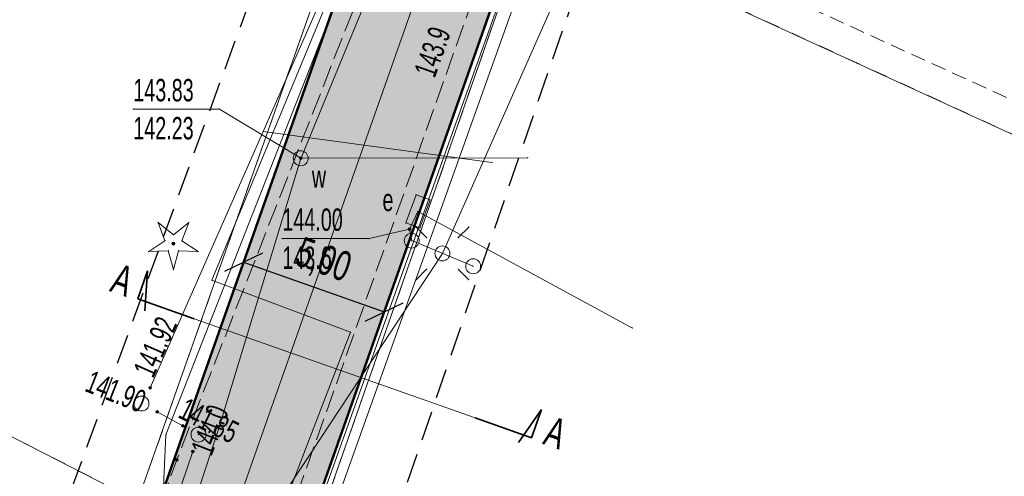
# Model space of a CAD drawing. Extents: x 6456700 to 6518119, y 5963420 to 5980059.
# Tile 119 of 256: x 6512173 to 6512206, y 5965776 to 5965791. Entities that reach past the tile are written whole.
import ezdxf
from ezdxf.enums import TextEntityAlignment as Align

# ---------------------------------------------------------------- set-up
doc = ezdxf.new("R2010")
doc.units = 0
doc.header["$MEASUREMENT"] = 0
for name, pattern in [('L_0_03', [1, 0.5, -0.5]), ('L_0_04', [1.5, 1, -0.5]), ('L_0_52', [1, 0.75, -0.25]), ('L_0_5A', [0.75, 0.5, -0.25])]:
    doc.linetypes.add(name, pattern=pattern)
doc.layers.get('0').update_dxf_attribs({"color": 2, "linetype": 'CONTINUOUS', "lineweight": 5})
doc.layers.get('Defpoints').update_dxf_attribs({"linetype": 'CONTINUOUS'})
for name, color, linetype, lineweight in [('18mm Kreska ciągła', 7, 'CONTINUOUS', 18), ('18mm Wymiarowanie i opisy', 7, 'CONTINUOUS', 18), ('218_kontur_uzytku_gruntowego', 96, 'L_0_03', 18), ('219_dzialka_ewidencyjna', 7, 'CONTINUOUS', 18), ('35mm Ciągła', 7, 'CONTINUOUS', 35), ('50mm Kreska ciągła', 7, 'CONTINUOUS', 50), ('9mm Kreska ciągła', 252, 'CONTINUOUS', 9), ('drzewo_iglaste', 7, 'CONTINUOUS', 18), ('inny_obiekt_zagospodarowania_terenu', 7, 'CONTINUOUS', 18), ('jezdnia', 7, 'CONTINUOUS', 18), ('komora_podziemna', 7, 'CONTINUOUS', 18), ('komora_podziemna_Atr17', 7, 'CONTINUOUS', 18), ('latarnia', 7, 'CONTINUOUS', 18), ('pikieta_naturalna', 7, 'CONTINUOUS', 18), ('pikieta_naturalna_Atr2', 7, 'CONTINUOUS', 18), ('przewod_elektroenergetyczny_niskiego_napiecia', 7, 'CONTINUOUS', 18), ('przewod_elektroenergetyczny_podziemny', 7, 'CONTINUOUS', 18), ('przewod_kanalizacyjny', 7, 'CONTINUOUS', 18), ('przewod_telekomunikacyjny_podziemny', 7, 'CONTINUOUS', 18), ('przewod_wodociagowy', 7, 'CONTINUOUS', 18), ('rzedna', 7, 'CONTINUOUS', 18), ('rzedna_Atr2', 7, 'CONTINUOUS', 18), ('rzedna_Atr3', 7, 'CONTINUOUS', 18), ('sciana_oporowa__linia_', 7, 'CONTINUOUS', 18), ('slup_przewodow_napowietrznych', 7, 'CONTINUOUS', 18), ('studnia_kanalizacyjna', 7, 'CONTINUOUS', 18), ('szafa_elektroenergetyczna_lub_kontener', 7, 'CONTINUOUS', 18), ('szafa_elektroenergetyczna_lub_kontener_Atr17', 7, 'CONTINUOUS', 18), ('Zakres', 7, 'CONTINUOUS', 18)]:
    doc.layers.add(name, color=color, linetype=linetype, lineweight=lineweight)
doc.styles.get("Standard").update_dxf_attribs({"font": 'txt', "width": 0.75})
doc.styles.add('Tekst w LOGO', font='GOTHIC.TTF', dxfattribs={"width": 0.7})
doc.styles.add('Znaczniki', font='GOTHIC.TTF', dxfattribs={"width": 0.7})
doc.dimstyles.new('1 do 500 mapa', dxfattribs={"dimscale": 0.4, "dimtxt": 2.5, "dimasz": 2.5, "dimexe": 1.25, "dimexo": 2, "dimgap": 0.825, "dimtad": 1, "dimzin": 0, "dimtxsty": 'Tekst w LOGO', "dimblk": 'OBLIQUE', "dimcen": 2.5, "dimclre": 253, "dimclrt": 256, "dimazin": 0, "dimtfac": 1, "dimtix": 1, "dimtmove": 1, "dimatfit": 3, "dimfxl": 0, "dimlwe": 9, "dimarcsym": 0})

# ---------------------------------------------------------------- blocks, each defined once
blk = doc.blocks.new('mdcp_nowa')
at = {"layer": 'drzewo_iglaste', "linetype": 'Continuous', "lineweight": 18}
blk.add_hatch(color=94, dxfattribs=at).paths.add_polyline_path([(6494909.79, 5982234.51, 1), (6494909.79, 5982234.61, 1)])
at = {"layer": 'pikieta_naturalna', "linetype": 'Continuous', "lineweight": 18}
blk.add_hatch(color=18, dxfattribs=at).paths.add_polyline_path([(6494909.9, 5982227.265, 1), (6494909.9, 5982227.355, 1)])
at = {"layer": 'rzedna', "linetype": 'Continuous', "lineweight": 18}
for points in [[(6494914.06, 5982237.375, 1), (6494914.06, 5982237.465, 1)], [(6494917.71, 5982234.995, 1), (6494917.71, 5982235.085, 1)], [(6494909.01, 5982229.685, 1), (6494909.01, 5982229.775, 1)], [(6494909.25, 5982228.875, 1), (6494909.25, 5982228.965, 1)], [(6494910.11, 5982228.405, 1), (6494910.11, 5982228.495, 1)], [(6494910.44, 5982227.545, 1), (6494910.44, 5982227.635, 1)]]:
    blk.add_hatch(color=18, dxfattribs=at).paths.add_polyline_path(points)
at = {"layer": '218_kontur_uzytku_gruntowego', "lineweight": 18, "flags": 128}
for points in [[(6494908.59, 5982225.93), (6494919, 5982255.48)], [(6494921.8, 5982245.61), (6494910.44, 5982213.13)], [(6494961.9, 5982227.25), (6494921.8, 5982245.61)], [(6494894.14, 5982233.32), (6494908.59, 5982225.93)]]:
    blk.add_lwpolyline(points, dxfattribs=at)
at = {"layer": '219_dzialka_ewidencyjna', "color": 3, "linetype": 'Continuous', "lineweight": 18, "flags": 128}
for points in [[(6494908.59, 5982225.93), (6494919, 5982255.48)], [(6494921.8, 5982245.61), (6494910.44, 5982213.13)], [(6494961.9, 5982227.25), (6494921.8, 5982245.61)], [(6494894.14, 5982233.32), (6494908.59, 5982225.93)]]:
    blk.add_lwpolyline(points, dxfattribs=at)
at = {"layer": 'drzewo_iglaste', "color": 94, "linetype": 'Continuous', "lineweight": 13, "flags": 128}
for points in [[(6494909.278, 5982235.266), (6494909.79, 5982234.859)], [(6494909.507, 5982234.653), (6494909.278, 5982235.266)], [(6494909.79, 5982234.859), (6494910.302, 5982235.266)], [(6494910.302, 5982235.266), (6494910.073, 5982234.653)], [(6494908.962, 5982234.292), (6494909.507, 5982234.653)], [(6494910.073, 5982234.653), (6494910.618, 5982234.292)], [(6494909.615, 5982234.32), (6494908.962, 5982234.292)], [(6494909.79, 5982233.69), (6494909.615, 5982234.32)], [(6494909.965, 5982234.32), (6494909.79, 5982233.69)], [(6494910.618, 5982234.292), (6494909.965, 5982234.32)]]:
    blk.add_lwpolyline(points, dxfattribs=at)
at = {"layer": 'drzewo_iglaste', "color": 94, "linetype": 'Continuous', "lineweight": 18}
blk.add_circle((6494909.79, 5982234.56), 0.05, dxfattribs=at)
at = {"layer": 'drzewo_iglaste'}
for p in [(6494909.278, 5982235.266), (6494909.278, 5982235.266), (6494910.302, 5982235.266), (6494910.302, 5982235.266), (6494909.79, 5982234.859), (6494909.79, 5982234.859), (6494909.507, 5982234.653), (6494909.507, 5982234.653), (6494909.79, 5982234.56), (6494910.073, 5982234.653), (6494910.073, 5982234.653), (6494908.962, 5982234.292), (6494908.962, 5982234.292), (6494909.615, 5982234.32), (6494909.615, 5982234.32), (6494909.965, 5982234.32), (6494909.965, 5982234.32), (6494910.618, 5982234.292), (6494910.618, 5982234.292), (6494909.79, 5982233.69), (6494909.79, 5982233.69)]:
    blk.add_point(p, dxfattribs=at)
at = {"layer": 'inny_obiekt_zagospodarowania_terenu', "color": 7, "linetype": 'L_0_5A', "lineweight": 18, "flags": 128}
blk.add_lwpolyline([(6494922.25, 5982246.51), (6494961.37, 5982228.68), (6494969.12, 5982245.59), (6494951.6, 5982253.73)], dxfattribs=at)
at = {"layer": 'jezdnia', "color": 7, "linetype": 'L_0_52', "lineweight": 18, "flags": 128}
blk.add_lwpolyline([(6495134.37, 5982583.3), (6495113.38, 5982574.25), (6495104.78, 5982567.21), (6495094.42, 5982556.42), (6495077.25, 5982527.64), (6495065.47, 5982509.01), (6495049.82, 5982491.48), (6495035, 5982466.78), (6495029.3, 5982456), (6495014.86, 5982429.39), (6495004.75, 5982409.18), (6494998.73, 5982397.06), (6494987.52, 5982373.63), (6494982.83, 5982364.72), (6494972.31, 5982345.03), (6494970.53, 5982342.23), (6494960.57, 5982327.01), (6494956.04, 5982320.35), (6494947.33, 5982304.72), (6494935.61, 5982281.93), (6494926.04, 5982257.99), (6494919.72, 5982242.45), (6494913.81, 5982225.8), (6494910.48, 5982216.25), (6494906.14, 5982216.99), (6494909.9, 5982227.31), (6494916.12, 5982243.16), (6494921.48, 5982258.77), (6494931.15, 5982282.69), (6494943.64, 5982306.31), (6494959.06, 5982330.89), (6494969.1, 5982347.08), (6494979.83, 5982365.44), (6494985.75, 5982378.98), (6494994.88, 5982398.03), (6495001.66, 5982410.76), (6495011.8, 5982430.8), (6495026, 5982457.23), (6495032.25, 5982468.97), (6495046.11, 5982493.71), (6495063.09, 5982514.09), (6495073.26, 5982529.52), (6495082.96, 5982547.05), (6495093.01, 5982560.56), (6495101.98, 5982569.59), (6495101.3, 5982571.6), (6495108.99, 5982577.59), (6495110.03, 5982578.44), (6495121.58, 5982583.64), (6495122.46, 5982584.02), (6495130.77, 5982587.79), (6495134.82, 5982589.62), (6495140.56, 5982589.08), (6495141.32, 5982585.54)], close=True, dxfattribs=at)
at = {"layer": 'jezdnia'}
blk.add_point((6494909.9, 5982227.31), dxfattribs=at)
at = {"layer": 'komora_podziemna', "color": 5, "linetype": 'Continuous', "lineweight": 13}
blk.add_circle((6494914.06, 5982237.42), 0.25, dxfattribs=at)
at = {"layer": 'komora_podziemna'}
blk.add_point((6494914.06, 5982237.42), dxfattribs=at)
at = {"layer": 'latarnia', "color": 7, "linetype": 'Continuous', "lineweight": 13, "flags": 128}
for points in [[(6494918.28, 5982234.761), (6494917.927, 5982235.114)], [(6494919.341, 5982234.761), (6494919.694, 5982235.114)], [(6494918.28, 5982233.7), (6494917.927, 5982233.347)], [(6494919.341, 5982233.7), (6494919.694, 5982233.347)]]:
    blk.add_lwpolyline(points, dxfattribs=at)
at = {"layer": 'latarnia', "color": 7, "linetype": 'Continuous', "lineweight": 13}
blk.add_circle((6494918.81, 5982234.23), 0.25, dxfattribs=at)
at = {"layer": 'latarnia'}
for p in [(6494917.927, 5982235.114), (6494919.694, 5982235.114), (6494918.28, 5982234.761), (6494919.341, 5982234.761), (6494918.81, 5982234.23), (6494918.28, 5982233.7), (6494919.341, 5982233.7), (6494917.927, 5982233.347), (6494919.694, 5982233.347)]:
    blk.add_point(p, dxfattribs=at)
at = {"layer": 'pikieta_naturalna', "color": 7, "linetype": 'Continuous', "lineweight": 18}
blk.add_circle((6494909.9, 5982227.31), 0.045, dxfattribs=at)
at = {"layer": 'pikieta_naturalna'}
blk.add_point((6494909.9, 5982227.31), dxfattribs=at)
at = {"layer": 'przewod_elektroenergetyczny_niskiego_napiecia', "color": 1, "linetype": 'Continuous', "lineweight": 18, "flags": 128}
for points in [[(6494918.81, 5982234.23), (6494937.26, 5982275.87)], [(6494903, 5982210.28), (6494918.81, 5982234.23)]]:
    blk.add_lwpolyline(points, dxfattribs=at)
at = {"layer": 'przewod_elektroenergetyczny_niskiego_napiecia'}
blk.add_point((6494918.81, 5982234.23), dxfattribs=at)
blk.add_point((6494918.81, 5982234.23), dxfattribs=at)
at = {"layer": 'przewod_elektroenergetyczny_niskiego_napiecia', "color": 1}
blk.add_point((6494918.81, 5982234.23), dxfattribs=at)
blk.add_point((6494918.81, 5982234.23), dxfattribs=at)
at = {"layer": 'przewod_elektroenergetyczny_podziemny', "color": 1, "linetype": 'Continuous', "lineweight": 18, "flags": 128}
blk.add_lwpolyline([(6494925.18, 5982231.73), (6494917.99, 5982235.64), (6494917.71, 5982235.04), (6494917.78, 5982234.66)], dxfattribs=at)
at = {"layer": 'przewod_elektroenergetyczny_podziemny'}
for p in [(6494917.99, 5982235.64), (6494917.71, 5982235.04), (6494917.78, 5982234.66), (6494925.18, 5982231.73)]:
    blk.add_point(p, dxfattribs=at)
at = {"layer": 'przewod_kanalizacyjny', "color": 34, "linetype": 'Continuous', "lineweight": 18, "flags": 128}
for points in [[(6494923.75, 5982263.25), (6494912.8, 5982238.32), (6494909.01, 5982229.73)], [(6494920.47, 5982237.28), (6494912.8, 5982238.32)], [(6494910.11, 5982228.45), (6494909.25, 5982228.92)], [(6494897.6, 5982181.54), (6494902.91, 5982204.29), (6494906.88, 5982217.11), (6494910.44, 5982227.59)]]:
    blk.add_lwpolyline(points, dxfattribs=at)
at = {"layer": 'przewod_kanalizacyjny'}
for p in [(6494912.8, 5982238.32), (6494912.8, 5982238.32), (6494920.47, 5982237.28), (6494909.01, 5982229.73), (6494909.25, 5982228.92), (6494910.11, 5982228.45), (6494910.44, 5982227.59)]:
    blk.add_point(p, dxfattribs=at)
at = {"layer": 'przewod_telekomunikacyjny_podziemny', "color": 30, "linetype": 'Continuous', "lineweight": 18, "flags": 128}
blk.add_lwpolyline([(6494901.62, 5982190.73), (6494906.93, 5982205.38), (6494911.62, 5982220.93), (6494915.73, 5982231.59), (6494911.08, 5982233.33), (6494928.49, 5982275.35), (6494946.57, 5982313.81), (6494960.48, 5982334.35), (6494965.17, 5982341.38), (6494972.14, 5982353.83), (6494985.3, 5982378.53), (6494993.02, 5982395.45), (6495008.18, 5982425.35), (6495017.88, 5982443.43), (6495022.56, 5982450.66), (6495031.38, 5982466.91), (6495039.03, 5982482.79), (6495040.55, 5982485.59), (6495048.7, 5982498.93), (6495056.63, 5982506.55), (6495061.71, 5982512.37), (6495068.26, 5982521.25), (6495074.92, 5982532.24)], dxfattribs=at)
at = {"layer": 'przewod_telekomunikacyjny_podziemny'}
for p in [(6494911.08, 5982233.33), (6494915.73, 5982231.59)]:
    blk.add_point(p, dxfattribs=at)
at = {"layer": 'przewod_wodociagowy', "color": 5, "linetype": 'Continuous', "lineweight": 18, "flags": 128}
for points in [[(6494907.57, 5982152.18), (6494905.83, 5982154.51), (6494898.25, 5982164.04), (6494898.06, 5982180.83), (6494903.98, 5982205.49), (6494905.04, 5982209.28), (6494911.31, 5982228.37), (6494914.05, 5982237.38), (6494923.22, 5982259.63), (6494928.59, 5982272.81), (6494941.25, 5982299.9), (6494937.3, 5982301.7), (6494937.02, 5982301.82)], [(6494936.38, 5982195.93), (6494923.54, 5982202.41), (6494908.69, 5982209.25), (6494909.54, 5982228.15), (6494919.34, 5982253.11), (6494907.46, 5982260.41)], [(6494914.06, 5982237.42), (6494921.67, 5982237.44)]]:
    blk.add_lwpolyline(points, dxfattribs=at)
at = {"layer": 'przewod_wodociagowy'}
for p in [(6494914.05, 5982237.38), (6494914.06, 5982237.42), (6494921.67, 5982237.44), (6494911.31, 5982228.37), (6494909.54, 5982228.15)]:
    blk.add_point(p, dxfattribs=at)
at = {"layer": 'rzedna', "color": 7, "linetype": 'Continuous', "lineweight": 18}
for centre in [(6494914.06, 5982237.42), (6494917.71, 5982235.04), (6494909.01, 5982229.73), (6494909.25, 5982228.92), (6494910.11, 5982228.45), (6494910.44, 5982227.59)]:
    blk.add_circle(centre, 0.045, dxfattribs=at)
at = {"layer": 'rzedna'}
for p in [(6494914.06, 5982237.42), (6494917.71, 5982235.04), (6494909.01, 5982229.73), (6494909.25, 5982228.92), (6494910.11, 5982228.45), (6494910.44, 5982227.59)]:
    blk.add_point(p, dxfattribs=at)
at = {"layer": 'rzedna_Atr2', "color": 7, "linetype": 'Continuous', "lineweight": 18, "flags": 128}
for points in [[(6494914.06, 5982237.42), (6494911.33, 5982239.07), (6494908.444, 5982239.07)], [(6494917.71, 5982235.04), (6494916.35, 5982234.73), (6494913.443, 5982234.73)]]:
    blk.add_lwpolyline(points, dxfattribs=at)
at = {"layer": 'rzedna_Atr2'}
for p in [(6494908.444, 5982239.07), (6494911.33, 5982239.07), (6494914.06, 5982237.42), (6494917.71, 5982235.04), (6494913.443, 5982234.73), (6494916.35, 5982234.73)]:
    blk.add_point(p, dxfattribs=at)
at = {"layer": 'sciana_oporowa__linia_', "color": 7, "linetype": 'Continuous', "lineweight": 18, "flags": 128}
for points in [[(6494913.414, 5982222.234), (6494921.704, 5982245.452), (6494922.073, 5982246.55)], [(6494913.886, 5982222.066), (6494922.176, 5982245.288), (6494922.547, 5982246.39)]]:
    blk.add_lwpolyline(points, dxfattribs=at)
at = {"layer": 'slup_przewodow_napowietrznych', "color": 7, "linetype": 'Continuous', "lineweight": 18, "flags": 128}
blk.add_lwpolyline([(6494917.78, 5982234.66), (6494919.84, 5982233.8)], dxfattribs=at)
at = {"layer": 'slup_przewodow_napowietrznych', "color": 7, "linetype": 'Continuous', "lineweight": 13}
for centre in [(6494917.78, 5982234.66), (6494919.84, 5982233.8)]:
    blk.add_circle(centre, 0.25, dxfattribs=at)
at = {"layer": 'slup_przewodow_napowietrznych'}
for p in [(6494917.78, 5982234.66), (6494917.78, 5982234.66), (6494919.84, 5982233.8), (6494919.84, 5982233.8)]:
    blk.add_point(p, dxfattribs=at)
at = {"layer": 'studnia_kanalizacyjna', "color": 34, "linetype": 'Continuous', "lineweight": 13}
for centre in [(6494908.72, 5982229.2), (6494910.63, 5982228.16)]:
    blk.add_circle(centre, 0.25, dxfattribs=at)
at = {"layer": 'studnia_kanalizacyjna'}
for p in [(6494908.72, 5982229.2), (6494910.63, 5982228.16)]:
    blk.add_point(p, dxfattribs=at)
at = {"layer": 'szafa_elektroenergetyczna_lub_kontener', "color": 1, "linetype": 'Continuous', "lineweight": 13, "flags": 128}
for points in [[(6494917.584, 5982235.256), (6494917.926, 5982236.195)], [(6494918.396, 5982236.024), (6494917.926, 5982236.195)], [(6494918.054, 5982235.085), (6494918.396, 5982236.024)], [(6494918.054, 5982235.085), (6494917.584, 5982235.256)]]:
    blk.add_lwpolyline(points, dxfattribs=at)
at = {"layer": 'szafa_elektroenergetyczna_lub_kontener'}
for p in [(6494917.926, 5982236.195), (6494917.926, 5982236.195), (6494918.396, 5982236.024), (6494918.396, 5982236.024), (6494917.584, 5982235.256), (6494917.584, 5982235.256), (6494918.054, 5982235.085), (6494918.054, 5982235.085)]:
    blk.add_point(p, dxfattribs=at)
at = {"layer": 'Zakres', "linetype": 'L_0_04', "lineweight": 25, "flags": 128}
blk.add_lwpolyline([(6495113.77, 5985050.22), (6495121.12, 5984877.07), (6495125.76, 5984757.87), (6495129.89, 5984649.81), (6495141.08, 5984611.3), (6495145.77, 5984544.53), (6495147.36, 5984487.27), (6495157.22, 5984392.07), (6495162.95, 5984387.45), (6495180.24, 5984384.16), (6495229.5, 5984386.61), (6495251.65, 5984373.41), (6495258.77, 5984357.12), (6495255.44, 5984330.44), (6495250.77, 5984304.39), (6495252.21, 5984282.78), (6495255.46, 5984256.45), (6495254.94, 5984238.25), (6495266.4, 5984211), (6495277.24, 5984182.33), (6495294.2, 5984133.19), (6495300.94, 5984095.37), (6495313.24, 5984037.69), (6495317.44, 5983978.18), (6495300.35, 5983922.18), (6495282.35, 5983883.38), (6495266.21, 5983862.23), (6495242.03, 5983839.67), (6495211.11, 5983816.86), (6495158.26, 5983772.66), (6495130.6, 5983651.16), (6495116.31, 5983543.43), (6495129.51, 5983346.73), (6495134.58, 5983264.71), (6495139.64, 5983186.97), (6495193.25, 5983077.94), (6495199.2, 5983041.97), (6495206.23, 5983026), (6495208.96, 5983004.88), (6495202.27, 5982979.48), (6495202.42, 5982950.13), (6495209.35, 5982897.38), (6495215.97, 5982850.34), (6495228.6, 5982809.97), (6495226.85, 5982778.82), (6495225.04, 5982750.56), (6495220.26, 5982723.37), (6495226.54, 5982679.97), (6495206.06, 5982669.48), (6495192.68, 5982657.71), (6495184.57, 5982648.65), (6495174.78, 5982624.58), (6495164.23, 5982604.61), (6495150.7, 5982588.3), (6495137.69, 5982582.43), (6495118.26, 5982573.75), (6495100.35, 5982558.42), (6495090.36, 5982544.99), (6495075.87, 5982519.06), (6495060.83, 5982499.68), (6495049.41, 5982485.49), (6495035.07, 5982459.7), (6495006.7, 5982406.64), (6494980.89, 5982351.84), (6494944.35, 5982293.29), (6494925.72, 5982250.11), (6494905.2, 5982190.37), (6494898.43, 5982153.5), (6494879.51, 5982063.89), (6494864.14, 5981992.66), (6494816.93, 5981768.61), (6494777.79, 5981577.7), (6494739.84, 5981394.72), (6494718.65, 5981297.89), (6494716.45, 5981237.31), (6494738.62, 5981208.21), (6494776.48, 5981173.06), (6494817.16, 5981137.44), (6494847.63, 5981109.8), (6494877.39, 5981077.08), (6494912.75, 5981030.55), (6494916.06, 5981014.71), (6494903.86, 5980957.01), (6494916.13, 5980953.51), (6494892.32, 5980927.59), (6494850.7, 5980858.8), (6494806.81, 5980779.89), (6494785.1, 5980753.49), (6494715.22, 5980723.29), (6494679.96, 5980686.78), (6494651.35, 5980651.29), (6494549.14, 5980683.24), (6494511.84, 5980659.66), (6494443.61, 5980630.33), (6494428.78, 5980598.6), (6494431.58, 5980579.46), (6494420.56, 5980549.76), (6494416.45, 5980528.2), (6494403.86, 5980507.16), (6494388.89, 5980482.96), (6494365.32, 5980407.99), (6494335.67, 5980315.15), (6494332.29, 5980297.41), (6494335.1, 5980278.18), (6494347.25, 5980254.84), (6494336.79, 5980250.09), (6494300.04, 5980271.34), (6494320.8, 5980301.43), (6494336.81, 5980349.17), (6494344.85, 5980380.92), (6494360.85, 5980437.13), (6494374.18, 5980476.38), (6494386.14, 5980498.84), (6494403.02, 5980528.52), (6494411.33, 5980563.19), (6494420.84, 5980586.25), (6494420.25, 5980601.11), (6494434.95, 5980635.94), (6494446.75, 5980644.99), (6494465.77, 5980647.27), (6494513.02, 5980669.46), (6494507.85, 5980679.68), (6494547.89, 5980705.83), (6494570.06, 5980691.34), (6494636.17, 5980669.05), (6494706.14, 5980756.86), (6494742.78, 5980772.58), (6494798.53, 5980814.27), (6494826.12, 5980867.97), (6494849.57, 5980908.6), (6494845.35, 5980942.01), (6494853.94, 5980970.83), (6494891.08, 5980960.54), (6494890.11, 5980965.73), (6494903.94, 5981025.69), (6494869.98, 5981070.3), (6494770.97, 5981160.58), (6494728.18, 5981200.64), (6494706.13, 5981229.56), (6494707.94, 5981299.75), (6494728.84, 5981398.1), (6494767.06, 5981580.19), (6494806.17, 5981770.55), (6494854.36, 5981994.76), (6494869.73, 5982065.97), (6494888.61, 5982155.44), (6494891.67, 5982173.95), (6494895.82, 5982197.45), (6494916.38, 5982253.72), (6494935.47, 5982297.95), (6494954.97, 5982331.67), (6494972.09, 5982356.64), (6494997.76, 5982411.14), (6495026.29, 5982464.48), (6495041.09, 5982491.09), (6495052.99, 5982505.88), (6495067.51, 5982524.6), (6495081.94, 5982550.43), (6495092.99, 5982565.28), (6495112.86, 5982582.29), (6495133.59, 5982591.55), (6495144.48, 5982596.46), (6495155.87, 5982610.19), (6495165.7, 5982628.8), (6495175.96, 5982654.03), (6495185.62, 5982664.83), (6495200.4, 5982677.82), (6495212.49, 5982688.04), (6495209.64, 5982723.43), (6495215.22, 5982750.57), (6495216.87, 5982779.54), (6495218.31, 5982809.31), (6495206.86, 5982847.92), (6495199.44, 5982894.74), (6495192.11, 5982948.71), (6495190.16, 5982979.24), (6495183.47, 5983075.16), (6495129.79, 5983184.34), (6495124.6, 5983264.07), (6495119.53, 5983346.09), (6495106.27, 5983543.75), (6495120.74, 5983652.9), (6495148.75, 5983779.42), (6495204.15, 5983826.04), (6495273.41, 5983889.36), (6495288.53, 5983927.42), (6495300.83, 5983964.69), (6495303.91, 5983980.14), (6495301.32, 5984039.55), (6495291.1, 5984093.63), (6495284.5, 5984130.67), (6495267.84, 5984178.93), (6495257.12, 5984207.3), (6495244.96, 5984236.19), (6495244.79, 5984255.42), (6495242.25, 5984281.97), (6495240.71, 5984304.95), (6495245.55, 5984331.94), (6495248.51, 5984355.64), (6495243.77, 5984366.47), (6495226.98, 5984376.47), (6495179.54, 5984374.12), (6495158.61, 5984378.09), (6495147.7, 5984386.91), (6495137.38, 5984486.61), (6495135.78, 5984544.04), (6495131.18, 5984609.54), (6495119.95, 5984648.2), (6495115.76, 5984757.49), (6495111.12, 5984876.67), (6495103.73, 5985050.93), (6495109.36, 5985081.73), (6495120.41, 5985085.88)], close=True, dxfattribs=at)
at = {"layer": 'komora_podziemna_Atr17', "color": 7, "lineweight": 15, "width": 0.66}
blk.add_text('w', height=0.75, dxfattribs=at).set_placement((6494914.43, 5982237.18), align=Align.TOP_LEFT)
at = {"layer": 'pikieta_naturalna_Atr2', "color": 7, "lineweight": 15, "width": 0.66}
for s, rotation, p in [('143.9', 70.5, (6494917.84, 5982240.33)), ('144.0', 68.6, (6494910.36, 5982227.68))]:
    blk.add_text(s, height=0.75, rotation=rotation, dxfattribs=at).set_placement(p, align=Align.TOP_LEFT)
at = {"layer": 'rzedna_Atr2', "color": 7, "lineweight": 15, "width": 0.66}
for s, p in [('143.83', (6494908.444, 5982240.078)), ('144.00', (6494913.443, 5982235.738))]:
    blk.add_text(s, height=0.75, dxfattribs=at).set_placement(p, align=Align.TOP_LEFT)
for s, rotation, p in [('141.92', 66, (6494908.425, 5982230.325)), ('141.90', 338.4, (6494907.056, 5982230.327)), ('141.85', 333.4, (6494910.245, 5982229.421))]:
    blk.add_text(s, height=0.75, rotation=rotation, dxfattribs=at).set_placement(p, align=Align.TOP_LEFT)
at = {"layer": 'rzedna_Atr3', "color": 7, "lineweight": 15, "width": 0.66}
for s, p in [('142.23', (6494908.444, 5982238.803)), ('143.6', (6494913.443, 5982234.463))]:
    blk.add_text(s, height=0.75, dxfattribs=at).set_placement(p, align=Align.TOP_LEFT)
at = {"layer": 'szafa_elektroenergetyczna_lub_kontener_Atr17', "color": 1, "lineweight": 15, "width": 0.66}
blk.add_text('e', height=0.75, dxfattribs=at).set_placement((6494916.8, 5982236.4), align=Align.TOP_LEFT)
blk = doc.blocks.new('_Oblique')
at = {"layer": '9mm Kreska ciągła', "color": 0, "lineweight": -2}
blk.add_line((-0.5, -0.5), (0.5, 0.5), dxfattribs=at)
blk = doc.blocks.new('*D106')
at = {"layer": '18mm Wymiarowanie i opisy', "color": 253, "lineweight": 9}
for p, q in [((6512180.797, 5965782.557), (6512181.096, 5965783.406)), ((6512185.513, 5965780.896), (6512185.812, 5965781.745))]:
    blk.add_line(p, q, dxfattribs=at)
at = {"layer": '18mm Wymiarowanie i opisy', "color": 0, "lineweight": -2}
blk.add_line((6512180.93, 5965782.935), (6512185.646, 5965781.273), dxfattribs=at)
at = {"layer": 'Defpoints', "color": 0}
for p in [(6512185.646, 5965781.273), (6512180.153, 5965780.729), (6512184.869, 5965779.068)]:
    blk.add_point(p, dxfattribs=at)
at = {"layer": '18mm Wymiarowanie i opisy', "color": 0, "lineweight": -2}
for p, rotation in [((6512180.93, 5965782.935), 160.5895146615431), ((6512185.646, 5965781.273), 340.5895146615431)]:
    blk.add_blockref('_Oblique', p, dxfattribs=dict(at, rotation=rotation))
at = {"layer": '18mm Wymiarowanie i opisy', "insert": (6512183.587, 5965782.954), "char_height": 1, "attachment_point": 5, "rotation": 340.5895, "style": 'Tekst w LOGO'}
blk.add_mtext('5,00', dxfattribs=at)

msp = doc.modelspace()

# ---------------------------------------------------------------- block references
at = {"linetype": 'ByBlock'}
msp.add_blockref('mdcp_nowa', (17268.786, -16450.998), dxfattribs=at)

# ---------------------------------------------------------------- next in the draw order: hatches: boundary and pattern name
at = {"layer": '9mm Kreska ciągła'}
h = msp.add_hatch(dxfattribs=at)
h.set_pattern_fill('SAND_AND_LIME', color=4, scale=0.1)
h.set_pattern_definition([(37.5, (6512163.41104, 5965706.02106), (-0.006803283, 0.208096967), [0, -0.16416, 0, -0.1836, 0, -0.1755]), (7.5, (6512163.41104, 5965706.02106), (0.19113588, 0.30479178), [0, -0.08856, 0, -0.14796, 0, -0.0567]), (-32.5, (6512163.2782, 5965706.02106), (0.33632732, 0.00061118), [0, -0.054, 0, -0.1944, 0, -0.2538]), (-42.5, (6512163.2782, 5965706.02106), (0.32466167, 0.09478896), [0, -0.027, 0, -0.12744, 0, -0.1458])])
edge = h.paths.add_edge_path()
edge.add_line((6512494.454, 5966351.121), (6512492.815, 5966327.914))
edge.add_arc((6512641.445, 5966317.419), 149, 175.96099, 178.25385)
edge.add_line((6512492.514, 5966321.96), (6512491.933, 5966302.891))
edge.add_arc((6512440.957, 5966304.445), 51, 348.133, 358.2538, ccw=False)
edge.add_line((6512490.867, 5966293.957), (6512486.741, 5966274.321))
edge.add_arc((6512500.441, 5966271.442), 14, 168.133, 189.6608)
edge.add_line((6512486.64, 5966269.093), (6512490.395, 5966247.035))
edge.add_line((6512490.395, 5966247.035), (6512490.607, 5966245.791))
edge.add_arc((6512474.833, 5966243.106), 16, 357.4133, 369.6608, ccw=False)
edge.add_line((6512490.817, 5966242.384), (6512490.724, 5966240.322))
edge.add_arc((6512474.74, 5966241.044), 16, 304.6947, 357.4133, ccw=False)
edge.add_line((6512483.848, 5966227.889), (6512479.157, 5966224.642))
edge.add_arc((6512563.968, 5966102.134), 149, 124.69475, 128.17467)
edge.add_line((6512471.877, 5966219.268), (6512459.798, 5966209.771))
edge.add_arc((6512468.451, 5966198.766), 14, 128.1747, 146.5283)
edge.add_line((6512456.773, 5966206.487), (6512454.137, 5966202.499))
edge.add_arc((6512536.718, 5966147.898), 99, 146.52826, 150.19331)
edge.add_line((6512450.815, 5966197.109), (6512447.264, 5966190.909))
edge.add_arc((6512533.167, 5966141.699), 99, 150.19331, 155.56334)
edge.add_line((6512443.035, 5966182.654), (6512432.867, 5966160.275))
edge.add_arc((6512409.196, 5966171.031), 26, 321.1758, 335.5633, ccw=False)
edge.add_line((6512429.452, 5966154.731), (6512421.621, 5966145))
edge.add_arc((6512409.156, 5966155.031), 16, 309.5931, 321.1758, ccw=False)
edge.add_line((6512419.353, 5966142.701), (6512410.592, 5966135.455))
edge.add_arc((6512400.395, 5966147.785), 16, 291.7201, 309.5931, ccw=False)
edge.add_line((6512406.316, 5966132.921), (6512399.28, 5966130.118))
edge.add_arc((6512417.414, 5966084.597), 49, 111.7201, 118.6787)
edge.add_line((6512393.899, 5966127.586), (6512378.766, 5966119.308))
edge.add_arc((6512390.283, 5966098.252), 24, 118.6787, 130.9764)
edge.add_line((6512374.545, 5966116.372), (6512369.458, 5966111.954))
edge.add_arc((6512385.196, 5966093.834), 24, 130.9764, 144.2474)
edge.add_line((6512365.719, 5966107.857), (6512360.498, 5966100.604))
edge.add_arc((6512392.148, 5966077.817), 39, 144.2474, 151.7186)
edge.add_line((6512357.804, 5966096.296), (6512346.179, 5966074.69))
edge.add_arc((6512310.073, 5966094.116), 41, 323.54, 331.7186, ccw=False)
edge.add_line((6512343.048, 5966069.751), (6512332.977, 5966056.12))
edge.add_arc((6512291.959, 5966086.427), 51, 314.8687, 323.54, ccw=False)
edge.add_line((6512327.939, 5966050.283), (6512325.436, 5966047.791))
edge.add_arc((6512381.169, 5965991.802), 79, 134.86874, 142.03498)
edge.add_line((6512318.887, 5966040.401), (6512317.812, 5966039.024))
edge.add_arc((6512348.559, 5966015.032), 39, 142.035, 151.9019)
edge.add_line((6512314.155, 5966033.4), (6512307.014, 5966020.024))
edge.add_arc((6512085.596, 5966138.241), 251, 330.1315, 331.90193, ccw=False)
edge.add_line((6512303.256, 5966013.24), (6512293.172, 5965995.681))
edge.add_arc((6512509.097, 5965871.676), 249, 150.1315, 153.31422)
edge.add_line((6512286.62, 5965983.501), (6512270.802, 5965952.031))
edge.add_arc((6512493.279, 5965840.205), 249, 153.31422, 155.41165)
edge.add_line((6512266.858, 5965943.813), (6512249.846, 5965906.636))
edge.add_arc((6512203.471, 5965927.857), 51, 325.4005, 335.4117, ccw=False)
edge.add_line((6512245.451, 5965898.897), (6512232.463, 5965880.07))
edge.add_arc((6512313.954, 5965823.854), 99, 145.40047, 150.15364)
edge.add_line((6512228.085, 5965873.124), (6512213.877, 5965848.362))
edge.add_arc((6512299.746, 5965799.092), 99, 150.15364, 156.12969)
edge.add_line((6512209.214, 5965839.154), (6512198.858, 5965815.752))
edge.add_arc((6512518.006, 5965674.523), 349, 156.12969, 156.8073)
edge.add_line((6512197.211, 5965811.968), (6512194.929, 5965806.643))
edge.add_arc((6512331.888, 5965747.963), 149, 156.8073, 160.58951)
edge.add_line((6512191.357, 5965797.481), (6512178.615, 5965761.319))
edge.add_arc((6511941.881, 5965844.735), 251, 339.22463, 340.58951, ccw=False)
edge.add_line((6512176.561, 5965755.704), (6512169.456, 5965736.976))
edge.add_arc((6512195.168, 5965727.222), 27.5, 159.2246, 216.7393)
edge.add_line((6512173.13, 5965710.772), (6512174.444, 5965709.012))
edge.add_line((6512174.444, 5965709.012), (6512170.437, 5965706.021))
edge.add_line((6512170.437, 5965706.021), (6512164.212, 5965719.71))
edge.add_arc((6512161.212, 5965719.741), 3, 359.4073, 370.8714)
edge.add_arc((6512205.039, 5965728.159), 41.628, 165.2606, 190.8714, ccw=False)
edge.add_line((6512164.781, 5965738.75), (6512171.886, 5965757.477))
edge.add_arc((6511941.881, 5965844.735), 246, 339.22463, 340.58951)
edge.add_line((6512173.899, 5965762.981), (6512186.641, 5965799.143))
edge.add_arc((6512331.888, 5965747.963), 154, 156.8073, 160.58951, ccw=False)
edge.add_line((6512190.333, 5965808.612), (6512192.615, 5965813.937))
edge.add_arc((6512518.006, 5965674.523), 354, 156.12969, 156.8073, ccw=False)
edge.add_line((6512194.286, 5965817.775), (6512204.642, 5965841.178))
edge.add_arc((6512299.746, 5965799.092), 104, 150.15364, 156.12969, ccw=False)
edge.add_line((6512209.541, 5965850.851), (6512223.749, 5965875.613))
edge.add_arc((6512313.954, 5965823.854), 104, 145.40047, 150.15364, ccw=False)
edge.add_line((6512228.348, 5965882.91), (6512241.335, 5965901.737))
edge.add_arc((6512203.471, 5965927.857), 46, 325.4005, 335.4117)
edge.add_line((6512245.3, 5965908.717), (6512262.312, 5965945.894))
edge.add_arc((6512493.279, 5965840.205), 254, 153.31422, 155.41165, ccw=False)
edge.add_line((6512266.334, 5965954.276), (6512282.153, 5965985.747))
edge.add_arc((6512509.097, 5965871.676), 254, 150.1315, 153.31422, ccw=False)
edge.add_line((6512288.836, 5965998.171), (6512298.92, 5966015.73))
edge.add_arc((6512085.596, 5966138.241), 246, 330.1315, 331.90193)
edge.add_line((6512302.603, 5966022.379), (6512309.745, 5966035.755))
edge.add_arc((6512348.559, 5966015.032), 44, 142.035, 151.9019, ccw=False)
edge.add_line((6512313.87, 5966042.1), (6512314.945, 5966043.477))
edge.add_arc((6512381.169, 5965991.802), 84, 134.86874, 142.03498, ccw=False)
edge.add_line((6512321.909, 5966051.335), (6512324.411, 5966053.826))
edge.add_arc((6512291.959, 5966086.427), 46, 314.8687, 323.54)
edge.add_line((6512328.955, 5966059.091), (6512339.027, 5966072.722))
edge.add_arc((6512310.073, 5966094.116), 36, 323.54, 331.7186)
edge.add_line((6512341.776, 5966077.059), (6512353.4, 5966098.665))
edge.add_arc((6512392.148, 5966077.817), 44, 144.2474, 151.7186, ccw=False)
edge.add_line((6512356.44, 5966103.526), (6512361.662, 5966110.778))
edge.add_arc((6512385.196, 5966093.834), 29, 130.9764, 144.2474, ccw=False)
edge.add_line((6512366.18, 5966115.728), (6512371.267, 5966120.147))
edge.add_arc((6512390.283, 5966098.252), 29, 118.6787, 130.9764, ccw=False)
edge.add_line((6512376.366, 5966123.695), (6512391.499, 5966131.972))
edge.add_arc((6512417.414, 5966084.597), 54, 111.7201, 118.6787, ccw=False)
edge.add_line((6512397.43, 5966134.763), (6512404.466, 5966137.566))
edge.add_arc((6512400.395, 5966147.785), 11, 291.7201, 309.5931)
edge.add_line((6512407.405, 5966139.308), (6512409.544, 5966141.077))
edge.add_line((6512409.544, 5966141.077), (6512412.36, 5966140.811))
edge.add_line((6512412.36, 5966140.811), (6512417.441, 5966145.013))
edge.add_arc((6512409.156, 5966155.031), 13, 309.5931, 321.1758)
edge.add_line((6512419.284, 5966146.881), (6512427.115, 5966156.612))
edge.add_arc((6512409.196, 5966171.031), 23, 321.1758, 335.5633)
edge.add_line((6512430.135, 5966161.516), (6512434.645, 5966171.44))
edge.add_line((6512434.645, 5966171.44), (6512440.928, 5966185.268))
edge.add_line((6512440.928, 5966185.268), (6512439.963, 5966187.841))
edge.add_arc((6512668.213, 5966069.673), 257.025, 151.22581, 152.62894, ccw=False)
edge.add_line((6512442.925, 5966193.394), (6512446.477, 5966199.594))
edge.add_arc((6512536.718, 5966147.898), 104, 146.52826, 150.19331, ccw=False)
edge.add_line((6512449.966, 5966205.257), (6512452.602, 5966209.244))
edge.add_arc((6512468.451, 5966198.766), 19, 128.1747, 146.5283, ccw=False)
edge.add_line((6512456.708, 5966213.702), (6512468.787, 5966223.198))
edge.add_arc((6512563.968, 5966102.134), 154, 124.69475, 128.17467, ccw=False)
edge.add_line((6512476.311, 5966228.753), (6512481.002, 5966232))
edge.add_arc((6512474.74, 5966241.044), 11, 304.6947, 357.4133)
edge.add_line((6512485.729, 5966240.548), (6512485.822, 5966242.609))
edge.add_arc((6512474.833, 5966243.106), 11, 357.4133, 369.6608)
edge.add_line((6512485.677, 5966244.952), (6512485.4, 5966246.584))
edge.add_line((6512485.4, 5966246.584), (6512485.465, 5966247.035))
edge.add_line((6512485.465, 5966247.035), (6512481.305, 5966271.715))
edge.add_line((6512481.305, 5966271.715), (6512486.925, 5966298.805))
edge.add_line((6512486.925, 5966298.805), (6512487.695, 5966325.335))
edge.add_line((6512487.695, 5966325.335), (6512488.895, 5966340.485))
edge.add_line((6512488.895, 5966340.485), (6512488.714, 5966340.814))
edge.add_line((6512488.714, 5966340.814), (6512489.699, 5966354.77))
edge.add_line((6512489.699, 5966354.77), (6512494.454, 5966351.121))

# ---------------------------------------------------------------- next in the draw order: linework, layer by layer
at = {"layer": '18mm Kreska ciągła', "color": 4, "ltscale": 0.1}
msp.add_lwpolyline([(6512268.568, 5965953.153, 0.009152), (6512264.585, 5965944.854), (6512247.573, 5965907.677, -0.04371), (6512243.393, 5965900.317), (6512230.406, 5965881.49, 0.020743), (6512225.917, 5965874.369), (6512211.709, 5965849.606, 0.026081), (6512206.928, 5965840.166), (6512196.572, 5965816.764, 0.002957), (6512194.913, 5965812.952), (6512192.631, 5965807.628, 0.016505), (6512188.999, 5965798.312), (6512176.257, 5965762.15, -0.005955), (6512174.223, 5965756.591), (6512167.118, 5965737.863, 0.25636), (6512171.127, 5965709.276), (6512172.44, 5965707.517)], format="xyb", dxfattribs=at)
at = {"layer": '35mm Ciągła'}
for p, q in [((6512177.38, 5965781.706), (6512177.712, 5965782.65)), ((6512177.712, 5965782.65), (6512177.62, 5965781.309)), ((6512179.266, 5965781.042), (6512177.38, 5965781.706)), ((6512190.917, 5965777.997), (6512190.149, 5965776.895)), ((6512190.584, 5965777.054), (6512190.917, 5965777.997)), ((6512188.698, 5965777.718), (6512190.584, 5965777.054))]:
    msp.add_line(p, q, dxfattribs=at)
at = {"layer": '35mm Ciągła', "lineweight": 5}
msp.add_line((6512179.266, 5965781.042), (6512188.698, 5965777.718), dxfattribs=at)
at = {"layer": '50mm Kreska ciągła', "color": 5, "ltscale": 0.1}
for points in [[(6512164.781, 5965738.75), (6512171.886, 5965757.477, 0.005955), (6512173.899, 5965762.981), (6512186.641, 5965799.143, -0.016505), (6512190.333, 5965808.612), (6512192.615, 5965813.937, -0.002957), (6512194.286, 5965817.775), (6512204.642, 5965841.178, -0.026081), (6512209.541, 5965850.851), (6512223.749, 5965875.613, -0.020743), (6512228.348, 5965882.91), (6512241.335, 5965901.737, 0.04371), (6512245.3, 5965908.717), (6512262.312, 5965945.894, -0.009152), (6512266.334, 5965954.276)], [(6512270.802, 5965952.031, 0.009152), (6512266.858, 5965943.813), (6512249.846, 5965906.636, -0.04371), (6512245.451, 5965898.897), (6512232.463, 5965880.07, 0.020743), (6512228.085, 5965873.124), (6512213.877, 5965848.362, 0.026081), (6512209.214, 5965839.154), (6512198.858, 5965815.752, 0.002957), (6512197.211, 5965811.968), (6512194.929, 5965806.643, 0.016505), (6512191.357, 5965797.481), (6512178.615, 5965761.319, -0.005955), (6512176.561, 5965755.704), (6512169.456, 5965736.976, 0.25636), (6512173.13, 5965710.772), (6512174.444, 5965709.012), (6512170.437, 5965706.021), (6512164.212, 5965719.71)]]:
    msp.add_lwpolyline(points, format="xyb", dxfattribs=at)

# ---------------------------------------------------------------- next in the draw order: texts
at = {"layer": '35mm Ciągła', "char_height": 1, "width": 1.41349, "rotation": 340.5895, "style": 'Znaczniki'}
for insert, attachment_point in [((6512176.737, 5965782.92), 1), ((6512191.846, 5965777.596), 3)]:
    msp.add_mtext('A', dxfattribs=dict(at, insert=insert, attachment_point=attachment_point))

# ---------------------------------------------------------------- next in the draw order: dimensions: what is measured, and where the dimension line sits
at = {"layer": '18mm Wymiarowanie i opisy'}
dim = msp.add_aligned_dim(p1=(6512180.153, 5965780.729), p2=(6512184.869, 5965779.068), distance=2.338, dimstyle='1 do 500 mapa', override={"dimfxlon": 1}, dxfattribs=at)
dim.commit()
dim.dimension.update_dxf_attribs({"geometry": '*D106', "text_midpoint": (6512183.587, 5965782.954)})

doc.saveas('drawing.dxf')
